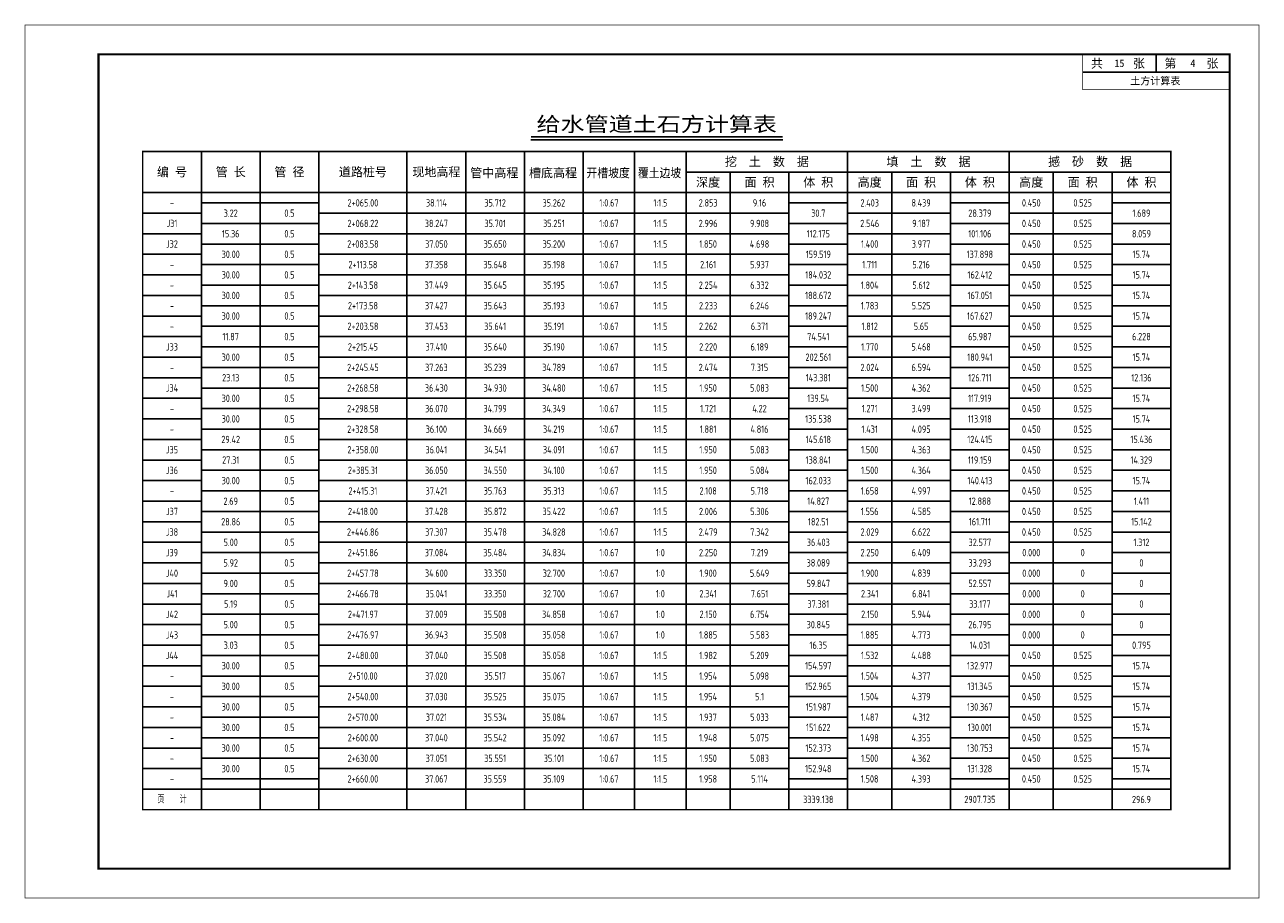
# Model space of a CAD drawing. Extents: x 336 to 6917, y 1189 to 1487.
# Tile 4 of 15: x 1656 to 2077, y 1189 to 1487. Entities that reach past the tile are written whole.
import ezdxf
from ezdxf.enums import TextEntityAlignment as Align

# ---------------------------------------------------------------- set-up
doc = ezdxf.new("R2010")
doc.units = 0
doc.layers.get('0').update_dxf_attribs({"linetype": 'CONTINUOUS'})
for name, color, linetype in [('土方_图框', 7, 'CONTINUOUS'), ('土方_土方表', 5, 'CONTINUOUS'), ('土方_土方表文字', 7, 'CONTINUOUS')]:
    doc.layers.add(name, color=color, linetype=linetype)
doc.styles.add('gpshz', font='tssdeng.shx', dxfattribs={"width": 0.7, "height": 2.5, "bigfont": 'hztxt.shx'})
doc.styles.add('仿宋_GB2312', font='txt', dxfattribs={"width": 0.7, "height": 3})
doc.styles.add('宋体', font='txt')

# ---------------------------------------------------------------- blocks, each defined once
blk = doc.blocks.new('tkx_jb')
at = {"color": 0, "linetype": 'ByBlock', "lineweight": -2}
for p, q in [((-50, 0), (0, 0)), ((-25, 0), (-25, -6)), ((-50, -6), (0, -6))]:
    blk.add_line(p, q, dxfattribs=at)
at = {"color": 0, "linetype": 'ByBlock', "lineweight": -2, "const_width": 0.25}
blk.add_lwpolyline([(0, 0), (0, -12), (-50, -12), (-50, 0)], dxfattribs=at)
at = {"color": 0, "linetype": 'ByBlock', "lineweight": -2, "style": '宋体'}
for s, p in [('共     张', (-47.19, -4.55)), ('第     张', (-22.19, -4.55))]:
    blk.add_text(s, height=3, dxfattribs=at).set_placement(p)
for tag, p in [('COUNT', (-37.5, -3)), ('PAGE', (-12.5, -3)), ('NAME', (-25.27, -8.99))]:
    blk.add_attdef(tag, text='', height=2.5, dxfattribs=at).set_placement(p, align=Align.MIDDLE_CENTER)
blk = doc.blocks.new('gsv_tfb')
at = {"color": 7, "linetype": 'ByBlock', "lineweight": -2}
blk.add_line((132.17, 227.99), (217.93, 227.99), dxfattribs=at)
at = {"color": 5, "linetype": 'ByBlock', "lineweight": -2}
for p, q in [((20, 224), (20, 0)), ((40, 224), (40, 0)), ((60, 224), (60, 0)), ((90, 224), (90, 0)), ((110, 224), (110, 0)), ((130, 224), (130, 0)), ((150, 224), (150, 0)), ((167.5, 224), (167.5, 0)), ((185, 224), (185, 0)), ((240, 224), (240, 0)), ((295, 224), (295, 0)), ((350, 217), (185, 217)), ((200, 217), (200, 0)), ((220, 217), (220, 0)), ((255, 217), (255, 0)), ((275, 217), (275, 0)), ((310, 217), (310, 0)), ((330, 217), (330, 0)), ((350, 210), (0, 210)), ((60, 206.5), (20, 206.5)), ((240, 206.5), (220, 206.5)), ((295, 206.5), (275, 206.5)), ((350, 206.5), (330, 206.5)), ((20, 203), (0, 203)), ((220, 203), (60, 203)), ((275, 203), (240, 203)), ((330, 203), (295, 203)), ((60, 199.5), (20, 199.5)), ((240, 199.5), (220, 199.5)), ((295, 199.5), (275, 199.5)), ((350, 199.5), (330, 199.5)), ((20, 196), (0, 196)), ((220, 196), (60, 196)), ((275, 196), (240, 196)), ((330, 196), (295, 196)), ((60, 192.5), (20, 192.5)), ((240, 192.5), (220, 192.5)), ((295, 192.5), (275, 192.5)), ((350, 192.5), (330, 192.5)), ((20, 189), (0, 189)), ((60, 185.5), (20, 185.5)), ((220, 189), (60, 189)), ((240, 185.5), (220, 185.5)), ((275, 189), (240, 189)), ((295, 185.5), (275, 185.5)), ((330, 189), (295, 189)), ((350, 185.5), (330, 185.5)), ((20, 182), (0, 182)), ((220, 182), (60, 182)), ((275, 182), (240, 182)), ((330, 182), (295, 182)), ((60, 178.5), (20, 178.5)), ((240, 178.5), (220, 178.5)), ((295, 178.5), (275, 178.5)), ((350, 178.5), (330, 178.5)), ((20, 175), (0, 175)), ((220, 175), (60, 175)), ((275, 175), (240, 175)), ((330, 175), (295, 175)), ((60, 171.5), (20, 171.5)), ((240, 171.5), (220, 171.5)), ((295, 171.5), (275, 171.5)), ((350, 171.5), (330, 171.5)), ((20, 168), (0, 168)), ((60, 164.5), (20, 164.5)), ((220, 168), (60, 168)), ((240, 164.5), (220, 164.5)), ((275, 168), (240, 168)), ((295, 164.5), (275, 164.5)), ((330, 168), (295, 168)), ((350, 164.5), (330, 164.5)), ((20, 161), (0, 161)), ((220, 161), (60, 161)), ((275, 161), (240, 161)), ((330, 161), (295, 161)), ((60, 157.5), (20, 157.5)), ((240, 157.5), (220, 157.5)), ((295, 157.5), (275, 157.5)), ((350, 157.5), (330, 157.5)), ((20, 154), (0, 154)), ((220, 154), (60, 154)), ((275, 154), (240, 154)), ((330, 154), (295, 154)), ((60, 150.5), (20, 150.5)), ((240, 150.5), (220, 150.5)), ((295, 150.5), (275, 150.5)), ((350, 150.5), (330, 150.5)), ((20, 147), (0, 147)), ((60, 143.5), (20, 143.5)), ((220, 147), (60, 147)), ((240, 143.5), (220, 143.5)), ((275, 147), (240, 147)), ((295, 143.5), (275, 143.5)), ((330, 147), (295, 147)), ((350, 143.5), (330, 143.5)), ((20, 140), (0, 140)), ((220, 140), (60, 140)), ((275, 140), (240, 140)), ((330, 140), (295, 140)), ((60, 136.5), (20, 136.5)), ((240, 136.5), (220, 136.5)), ((295, 136.5), (275, 136.5)), ((350, 136.5), (330, 136.5)), ((20, 133), (0, 133)), ((220, 133), (60, 133)), ((275, 133), (240, 133)), ((330, 133), (295, 133)), ((60, 129.5), (20, 129.5)), ((240, 129.5), (220, 129.5)), ((295, 129.5), (275, 129.5)), ((350, 129.5), (330, 129.5)), ((20, 126), (0, 126)), ((60, 122.5), (20, 122.5)), ((220, 126), (60, 126)), ((240, 122.5), (220, 122.5)), ((275, 126), (240, 126)), ((295, 122.5), (275, 122.5)), ((330, 126), (295, 126)), ((350, 122.5), (330, 122.5)), ((20, 119), (0, 119)), ((220, 119), (60, 119)), ((275, 119), (240, 119)), ((330, 119), (295, 119)), ((60, 115.5), (20, 115.5)), ((240, 115.5), (220, 115.5)), ((295, 115.5), (275, 115.5)), ((350, 115.5), (330, 115.5)), ((20, 112), (0, 112)), ((220, 112), (60, 112)), ((275, 112), (240, 112)), ((330, 112), (295, 112)), ((60, 108.5), (20, 108.5)), ((240, 108.5), (220, 108.5)), ((295, 108.5), (275, 108.5)), ((350, 108.5), (330, 108.5)), ((20, 105), (0, 105)), ((60, 101.5), (20, 101.5)), ((220, 105), (60, 105)), ((240, 101.5), (220, 101.5)), ((275, 105), (240, 105)), ((295, 101.5), (275, 101.5)), ((330, 105), (295, 105)), ((350, 101.5), (330, 101.5)), ((20, 98), (0, 98)), ((220, 98), (60, 98)), ((275, 98), (240, 98)), ((330, 98), (295, 98)), ((60, 94.5), (20, 94.5)), ((240, 94.5), (220, 94.5)), ((295, 94.5), (275, 94.5)), ((350, 94.5), (330, 94.5)), ((20, 91), (0, 91)), ((220, 91), (60, 91)), ((275, 91), (240, 91)), ((330, 91), (295, 91)), ((60, 87.5), (20, 87.5)), ((240, 87.5), (220, 87.5)), ((295, 87.5), (275, 87.5)), ((350, 87.5), (330, 87.5)), ((20, 84), (0, 84)), ((60, 80.5), (20, 80.5)), ((220, 84), (60, 84)), ((240, 80.5), (220, 80.5)), ((275, 84), (240, 84)), ((295, 80.5), (275, 80.5)), ((330, 84), (295, 84)), ((350, 80.5), (330, 80.5)), ((20, 77), (0, 77)), ((220, 77), (60, 77)), ((275, 77), (240, 77)), ((330, 77), (295, 77)), ((60, 73.5), (20, 73.5)), ((240, 73.5), (220, 73.5)), ((295, 73.5), (275, 73.5)), ((350, 73.5), (330, 73.5)), ((20, 70), (0, 70)), ((220, 70), (60, 70)), ((275, 70), (240, 70)), ((330, 70), (295, 70)), ((60, 66.5), (20, 66.5)), ((240, 66.5), (220, 66.5)), ((295, 66.5), (275, 66.5)), ((350, 66.5), (330, 66.5)), ((20, 63), (0, 63)), ((60, 59.5), (20, 59.5)), ((220, 63), (60, 63)), ((240, 59.5), (220, 59.5)), ((275, 63), (240, 63)), ((295, 59.5), (275, 59.5)), ((330, 63), (295, 63)), ((350, 59.5), (330, 59.5)), ((20, 56), (0, 56)), ((220, 56), (60, 56)), ((275, 56), (240, 56)), ((330, 56), (295, 56)), ((60, 52.5), (20, 52.5)), ((240, 52.5), (220, 52.5)), ((295, 52.5), (275, 52.5)), ((350, 52.5), (330, 52.5)), ((20, 49), (0, 49)), ((220, 49), (60, 49)), ((275, 49), (240, 49)), ((330, 49), (295, 49)), ((60, 45.5), (20, 45.5)), ((240, 45.5), (220, 45.5)), ((295, 45.5), (275, 45.5)), ((350, 45.5), (330, 45.5)), ((20, 42), (0, 42)), ((60, 38.5), (20, 38.5)), ((220, 42), (60, 42)), ((240, 38.5), (220, 38.5)), ((275, 42), (240, 42)), ((295, 38.5), (275, 38.5)), ((330, 42), (295, 42)), ((350, 38.5), (330, 38.5)), ((20, 35), (0, 35)), ((220, 35), (60, 35)), ((275, 35), (240, 35)), ((330, 35), (295, 35)), ((60, 31.5), (20, 31.5)), ((240, 31.5), (220, 31.5)), ((295, 31.5), (275, 31.5)), ((350, 31.5), (330, 31.5)), ((20, 28), (0, 28)), ((220, 28), (60, 28)), ((275, 28), (240, 28)), ((330, 28), (295, 28)), ((60, 24.5), (20, 24.5)), ((240, 24.5), (220, 24.5)), ((295, 24.5), (275, 24.5)), ((350, 24.5), (330, 24.5)), ((20, 21), (0, 21)), ((60, 17.5), (20, 17.5)), ((220, 21), (60, 21)), ((240, 17.5), (220, 17.5)), ((275, 21), (240, 21)), ((295, 17.5), (275, 17.5)), ((330, 21), (295, 21)), ((350, 17.5), (330, 17.5)), ((20, 14), (0, 14)), ((220, 14), (60, 14)), ((275, 14), (240, 14)), ((330, 14), (295, 14)), ((60, 10.5), (20, 10.5)), ((240, 10.5), (220, 10.5)), ((295, 10.5), (275, 10.5)), ((350, 10.5), (330, 10.5)), ((350, 7), (0, 7)), ((300, 7), (275, 7))]:
    blk.add_line(p, q, dxfattribs=at)
at = {"color": 7, "linetype": 'ByBlock', "lineweight": -2, "const_width": 0.5}
blk.add_lwpolyline([(132.17, 228.99), (217.93, 228.99)], dxfattribs=at)
at = {"color": 1, "linetype": 'ByBlock', "lineweight": -2, "const_width": 0.5}
blk.add_lwpolyline([(0, 0), (350, 0), (350, 224), (0, 224)], close=True, dxfattribs=at)
at = {"color": 7, "linetype": 'ByBlock', "lineweight": -2, "style": '仿宋_GB2312', "width": 1.2}
blk.add_text('给水管道土石方计算表', height=5, dxfattribs=at).set_placement((175, 233.38), align=Align.MIDDLE)
at = {"color": 7, "linetype": 'ByBlock', "lineweight": -2, "style": '仿宋_GB2312'}
for s, p in [('编 号', (10, 217)), ('管 长', (30, 217)), ('管 径', (50, 217)), ('道路桩号', (75, 217)), ('现地高程', (100, 217)), ('管中高程', (119.72, 216.7)), ('槽底高程', (139.72, 216.7)), ('挖  土  数  据', (212.5, 220.5)), ('填  土  数  据', (267.5, 220.5)), ('撼  砂  数  据', (322.5, 220.5)), ('深度', (192.5, 213.5)), ('面 积', (210, 213.5)), ('体 积', (230, 213.5)), ('高度', (247.5, 213.5)), ('面 积', (265, 213.5)), ('体 积', (285, 213.5)), ('高度', (302.5, 213.5)), ('面 积', (320, 213.5)), ('体 积', (340, 213.5))]:
    blk.add_text(s, height=3, dxfattribs=at).set_placement(p, align=Align.MIDDLE_CENTER)
at = {"color": 7, "linetype": 'ByBlock', "lineweight": -2, "style": '仿宋_GB2312', "width": 0.9}
for s, p in [('开槽坡度', (158.47, 216.7)), ('覆土边坡', (175.97, 216.7))]:
    blk.add_text(s, height=3, dxfattribs=at).set_placement(p, align=Align.MIDDLE_CENTER)

msp = doc.modelspace()

# ---------------------------------------------------------------- linework, layer by layer
at = {"layer": '土方_图框'}
for points, const_width in [([(1656.51, 1189.59), (2076.51, 1189.59), (2076.51, 1486.59), (1656.51, 1486.59), (1656.51, 1189.59)], 0.25), ([(1681.51, 1199.59), (2066.51, 1199.59), (2066.51, 1476.59), (1681.51, 1476.59), (1681.51, 1199.59)], 0.7)]:
    msp.add_lwpolyline(points, dxfattribs=dict(at, const_width=const_width))

# ---------------------------------------------------------------- block references
msp.add_blockref('tkx_jb', (2066.51, 1476.59), dxfattribs=at).add_auto_attribs({'NAME': '土方计算表', 'COUNT': '15', 'PAGE': '4'})
at = {"layer": '土方_土方表'}
msp.add_blockref('gsv_tfb', (1696.51, 1219.59), dxfattribs=at)

# ---------------------------------------------------------------- texts
at = {"layer": '土方_土方表文字', "style": 'gpshz', "width": 0.7}
for s, p in [('-', (1706.51, 1426.09)), ('2+065.00', (1771.51, 1426.09)), ('38.114', (1796.51, 1426.09)), ('35.712', (1816.51, 1426.09)), ('35.262', (1836.51, 1426.09)), ('1:0.67', (1855.26, 1426.09)), ('1:1.5', (1872.76, 1426.09)), ('2.853', (1889.01, 1426.09)), ('9.16', (1906.51, 1426.09)), ('2.403', (1944.01, 1426.09)), ('8.439', (1961.51, 1426.09)), ('0.450', (1999.01, 1426.09)), ('0.525', (2016.51, 1426.09)), ('3.22', (1726.51, 1422.59)), ('0.5', (1746.51, 1422.59)), ('30.7', (1926.51, 1422.59)), ('28.379', (1981.51, 1422.59)), ('1.689', (2036.51, 1422.59)), ('J31', (1706.51, 1419.09)), ('15.36', (1726.51, 1415.59)), ('0.5', (1746.51, 1415.59)), ('2+068.22', (1771.51, 1419.09)), ('38.247', (1796.51, 1419.09)), ('35.701', (1816.51, 1419.09)), ('35.251', (1836.51, 1419.09)), ('1:0.67', (1855.26, 1419.09)), ('1:1.5', (1872.76, 1419.09)), ('2.996', (1889.01, 1419.09)), ('9.908', (1906.51, 1419.09)), ('112.175', (1926.51, 1415.59)), ('2.546', (1944.01, 1419.09)), ('9.187', (1961.51, 1419.09)), ('101.106', (1981.51, 1415.59)), ('0.450', (1999.01, 1419.09)), ('0.525', (2016.51, 1419.09)), ('8.059', (2036.51, 1415.59)), ('J32', (1706.51, 1412.09)), ('2+083.58', (1771.51, 1412.09)), ('37.050', (1796.51, 1412.09)), ('35.650', (1816.51, 1412.09)), ('35.200', (1836.51, 1412.09)), ('1:0.67', (1855.26, 1412.09)), ('1:1.5', (1872.76, 1412.09)), ('1.850', (1889.01, 1412.09)), ('4.698', (1906.51, 1412.09)), ('1.400', (1944.01, 1412.09)), ('3.977', (1961.51, 1412.09)), ('0.450', (1999.01, 1412.09)), ('0.525', (2016.51, 1412.09)), ('30.00', (1726.51, 1408.59)), ('0.5', (1746.51, 1408.59)), ('159.519', (1926.51, 1408.59)), ('137.898', (1981.51, 1408.59)), ('15.74', (2036.51, 1408.59)), ('-', (1706.51, 1405.09)), ('2+113.58', (1771.51, 1405.09)), ('37.358', (1796.51, 1405.09)), ('35.648', (1816.51, 1405.09)), ('35.198', (1836.51, 1405.09)), ('1:0.67', (1855.26, 1405.09)), ('1:1.5', (1872.76, 1405.09)), ('2.161', (1889.01, 1405.09)), ('5.937', (1906.51, 1405.09)), ('1.711', (1944.01, 1405.09)), ('5.216', (1961.51, 1405.09)), ('0.450', (1999.01, 1405.09)), ('0.525', (2016.51, 1405.09)), ('30.00', (1726.51, 1401.59)), ('0.5', (1746.51, 1401.59)), ('184.032', (1926.51, 1401.59)), ('162.412', (1981.51, 1401.59)), ('15.74', (2036.51, 1401.59)), ('-', (1706.51, 1398.09)), ('30.00', (1726.51, 1394.59)), ('0.5', (1746.51, 1394.59)), ('2+143.58', (1771.51, 1398.09)), ('37.449', (1796.51, 1398.09)), ('35.645', (1816.51, 1398.09)), ('35.195', (1836.51, 1398.09)), ('1:0.67', (1855.26, 1398.09)), ('1:1.5', (1872.76, 1398.09)), ('2.254', (1889.01, 1398.09)), ('6.332', (1906.51, 1398.09)), ('188.672', (1926.51, 1394.59)), ('1.804', (1944.01, 1398.09)), ('5.612', (1961.51, 1398.09)), ('167.051', (1981.51, 1394.59)), ('0.450', (1999.01, 1398.09)), ('0.525', (2016.51, 1398.09)), ('15.74', (2036.51, 1394.59)), ('2+173.58', (1771.51, 1391.09)), ('37.427', (1796.51, 1391.09)), ('35.643', (1816.51, 1391.09)), ('35.193', (1836.51, 1391.09)), ('1:0.67', (1855.26, 1391.09)), ('1:1.5', (1872.76, 1391.09)), ('2.233', (1889.01, 1391.09)), ('6.246', (1906.51, 1391.09)), ('1.783', (1944.01, 1391.09)), ('5.525', (1961.51, 1391.09)), ('0.450', (1999.01, 1391.09)), ('0.525', (2016.51, 1391.09)), ('-', (1706.51, 1391.09)), ('30.00', (1726.51, 1387.59)), ('0.5', (1746.51, 1387.59)), ('189.247', (1926.51, 1387.59)), ('167.627', (1981.51, 1387.59)), ('15.74', (2036.51, 1387.59)), ('-', (1706.51, 1384.09)), ('2+203.58', (1771.51, 1384.09)), ('37.453', (1796.51, 1384.09)), ('35.641', (1816.51, 1384.09)), ('35.191', (1836.51, 1384.09)), ('1:0.67', (1855.26, 1384.09)), ('1:1.5', (1872.76, 1384.09)), ('2.262', (1889.01, 1384.09)), ('6.371', (1906.51, 1384.09)), ('1.812', (1944.01, 1384.09)), ('5.65', (1961.51, 1384.09)), ('0.450', (1999.01, 1384.09)), ('0.525', (2016.51, 1384.09)), ('11.87', (1726.51, 1380.59)), ('0.5', (1746.51, 1380.59)), ('74.541', (1926.51, 1380.59)), ('65.987', (1981.51, 1380.59)), ('6.228', (2036.51, 1380.59)), ('J33', (1706.51, 1377.09)), ('30.00', (1726.51, 1373.59)), ('0.5', (1746.51, 1373.59)), ('2+215.45', (1771.51, 1377.09)), ('37.410', (1796.51, 1377.09)), ('35.640', (1816.51, 1377.09)), ('35.190', (1836.51, 1377.09)), ('1:0.67', (1855.26, 1377.09)), ('1:1.5', (1872.76, 1377.09)), ('2.220', (1889.01, 1377.09)), ('6.189', (1906.51, 1377.09)), ('202.561', (1926.51, 1373.59)), ('1.770', (1944.01, 1377.09)), ('5.468', (1961.51, 1377.09)), ('180.941', (1981.51, 1373.59)), ('0.450', (1999.01, 1377.09)), ('0.525', (2016.51, 1377.09)), ('15.74', (2036.51, 1373.59)), ('2+245.45', (1771.51, 1370.09)), ('37.263', (1796.51, 1370.09)), ('35.239', (1816.51, 1370.09)), ('34.789', (1836.51, 1370.09)), ('1:0.67', (1855.26, 1370.09)), ('1:1.5', (1872.76, 1370.09)), ('2.474', (1889.01, 1370.09)), ('7.315', (1906.51, 1370.09)), ('2.024', (1944.01, 1370.09)), ('6.594', (1961.51, 1370.09)), ('0.450', (1999.01, 1370.09)), ('0.525', (2016.51, 1370.09)), ('-', (1706.51, 1370.09)), ('23.13', (1726.51, 1366.59)), ('0.5', (1746.51, 1366.59)), ('143.381', (1926.51, 1366.59)), ('126.711', (1981.51, 1366.59)), ('12.136', (2036.51, 1366.59)), ('J34', (1706.51, 1363.09)), ('2+268.58', (1771.51, 1363.09)), ('36.430', (1796.51, 1363.09)), ('34.930', (1816.51, 1363.09)), ('34.480', (1836.51, 1363.09)), ('1:0.67', (1855.26, 1363.09)), ('1:1.5', (1872.76, 1363.09)), ('1.950', (1889.01, 1363.09)), ('5.083', (1906.51, 1363.09)), ('1.500', (1944.01, 1363.09)), ('4.362', (1961.51, 1363.09)), ('0.450', (1999.01, 1363.09)), ('0.525', (2016.51, 1363.09)), ('30.00', (1726.51, 1359.59)), ('0.5', (1746.51, 1359.59)), ('139.54', (1926.51, 1359.59)), ('117.919', (1981.51, 1359.59)), ('15.74', (2036.51, 1359.59)), ('-', (1706.51, 1356.09)), ('30.00', (1726.51, 1352.59)), ('0.5', (1746.51, 1352.59)), ('2+298.58', (1771.51, 1356.09)), ('36.070', (1796.51, 1356.09)), ('34.799', (1816.51, 1356.09)), ('34.349', (1836.51, 1356.09)), ('1:0.67', (1855.26, 1356.09)), ('1:1.5', (1872.76, 1356.09)), ('1.721', (1889.01, 1356.09)), ('4.22', (1906.51, 1356.09)), ('135.538', (1926.51, 1352.59)), ('1.271', (1944.01, 1356.09)), ('3.499', (1961.51, 1356.09)), ('113.918', (1981.51, 1352.59)), ('0.450', (1999.01, 1356.09)), ('0.525', (2016.51, 1356.09)), ('15.74', (2036.51, 1352.59)), ('2+328.58', (1771.51, 1349.09)), ('36.100', (1796.51, 1349.09)), ('34.669', (1816.51, 1349.09)), ('34.219', (1836.51, 1349.09)), ('1:0.67', (1855.26, 1349.09)), ('1:1.5', (1872.76, 1349.09)), ('1.881', (1889.01, 1349.09)), ('4.816', (1906.51, 1349.09)), ('1.431', (1944.01, 1349.09)), ('4.095', (1961.51, 1349.09)), ('0.450', (1999.01, 1349.09)), ('0.525', (2016.51, 1349.09)), ('-', (1706.51, 1349.09)), ('29.42', (1726.51, 1345.59)), ('0.5', (1746.51, 1345.59)), ('145.618', (1926.51, 1345.59)), ('124.415', (1981.51, 1345.59)), ('15.436', (2036.51, 1345.59)), ('J35', (1706.51, 1342.09)), ('2+358.00', (1771.51, 1342.09)), ('36.041', (1796.51, 1342.09)), ('34.541', (1816.51, 1342.09)), ('34.091', (1836.51, 1342.09)), ('1:0.67', (1855.26, 1342.09)), ('1:1.5', (1872.76, 1342.09)), ('1.950', (1889.01, 1342.09)), ('5.083', (1906.51, 1342.09)), ('1.500', (1944.01, 1342.09)), ('4.363', (1961.51, 1342.09)), ('0.450', (1999.01, 1342.09)), ('0.525', (2016.51, 1342.09)), ('27.31', (1726.51, 1338.59)), ('0.5', (1746.51, 1338.59)), ('138.841', (1926.51, 1338.59)), ('119.159', (1981.51, 1338.59)), ('14.329', (2036.51, 1338.59)), ('J36', (1706.51, 1335.09)), ('30.00', (1726.51, 1331.59)), ('0.5', (1746.51, 1331.59)), ('2+385.31', (1771.51, 1335.09)), ('36.050', (1796.51, 1335.09)), ('34.550', (1816.51, 1335.09)), ('34.100', (1836.51, 1335.09)), ('1:0.67', (1855.26, 1335.09)), ('1:1.5', (1872.76, 1335.09)), ('1.950', (1889.01, 1335.09)), ('5.084', (1906.51, 1335.09)), ('162.033', (1926.51, 1331.59)), ('1.500', (1944.01, 1335.09)), ('4.364', (1961.51, 1335.09)), ('140.413', (1981.51, 1331.59)), ('0.450', (1999.01, 1335.09)), ('0.525', (2016.51, 1335.09)), ('15.74', (2036.51, 1331.59)), ('2+415.31', (1771.51, 1328.09)), ('37.421', (1796.51, 1328.09)), ('35.763', (1816.51, 1328.09)), ('35.313', (1836.51, 1328.09)), ('1:0.67', (1855.26, 1328.09)), ('1:1.5', (1872.76, 1328.09)), ('2.108', (1889.01, 1328.09)), ('5.718', (1906.51, 1328.09)), ('1.658', (1944.01, 1328.09)), ('4.997', (1961.51, 1328.09)), ('0.450', (1999.01, 1328.09)), ('0.525', (2016.51, 1328.09)), ('-', (1706.51, 1328.09)), ('2.69', (1726.51, 1324.59)), ('0.5', (1746.51, 1324.59)), ('14.827', (1926.51, 1324.59)), ('12.888', (1981.51, 1324.59)), ('1.411', (2036.51, 1324.59)), ('J37', (1706.51, 1321.09)), ('2+418.00', (1771.51, 1321.09)), ('37.428', (1796.51, 1321.09)), ('35.872', (1816.51, 1321.09)), ('35.422', (1836.51, 1321.09)), ('1:0.67', (1855.26, 1321.09)), ('1:1.5', (1872.76, 1321.09)), ('2.006', (1889.01, 1321.09)), ('5.306', (1906.51, 1321.09)), ('1.556', (1944.01, 1321.09)), ('4.585', (1961.51, 1321.09)), ('0.450', (1999.01, 1321.09)), ('0.525', (2016.51, 1321.09)), ('J38', (1706.51, 1314.09)), ('28.86', (1726.51, 1317.59)), ('0.5', (1746.51, 1317.59)), ('2+446.86', (1771.51, 1314.09)), ('37.307', (1796.51, 1314.09)), ('35.478', (1816.51, 1314.09)), ('34.828', (1836.51, 1314.09)), ('1:0.67', (1855.26, 1314.09)), ('2.479', (1889.01, 1314.09)), ('7.342', (1906.51, 1314.09)), ('182.51', (1926.51, 1317.59)), ('2.029', (1944.01, 1314.09)), ('6.622', (1961.51, 1314.09)), ('161.711', (1981.51, 1317.59)), ('0.450', (1999.01, 1314.09)), ('0.525', (2016.51, 1314.09)), ('15.142', (2036.51, 1317.59)), ('5.00', (1726.51, 1310.59)), ('0.5', (1746.51, 1310.59)), ('1:1.5', (1872.76, 1314.09)), ('36.403', (1926.51, 1310.59)), ('32.577', (1981.51, 1310.59)), ('1.312', (2036.51, 1310.59)), ('J39', (1706.51, 1307.09)), ('2+451.86', (1771.51, 1307.09)), ('37.084', (1796.51, 1307.09)), ('35.484', (1816.51, 1307.09)), ('34.834', (1836.51, 1307.09)), ('1:0.67', (1855.26, 1307.09)), ('1:0', (1872.76, 1307.09)), ('2.250', (1889.01, 1307.09)), ('7.219', (1906.51, 1307.09)), ('2.250', (1944.01, 1307.09)), ('6.409', (1961.51, 1307.09)), ('0.000', (1999.01, 1307.09)), ('0', (2016.51, 1307.09)), ('5.92', (1726.51, 1303.59)), ('0.5', (1746.51, 1303.59)), ('38.089', (1926.51, 1303.59)), ('33.293', (1981.51, 1303.59)), ('0', (2036.51, 1303.59)), ('J40', (1706.51, 1300.09)), ('2+457.78', (1771.51, 1300.09)), ('34.600', (1796.51, 1300.09)), ('33.350', (1816.51, 1300.09)), ('32.700', (1836.51, 1300.09)), ('1:0.67', (1855.26, 1300.09)), ('1:0', (1872.76, 1300.09)), ('1.900', (1889.01, 1300.09)), ('5.649', (1906.51, 1300.09)), ('1.900', (1944.01, 1300.09)), ('4.839', (1961.51, 1300.09)), ('0.000', (1999.01, 1300.09)), ('0', (2016.51, 1300.09)), ('9.00', (1726.51, 1296.59)), ('0.5', (1746.51, 1296.59)), ('2+466.78', (1771.51, 1293.09)), ('35.041', (1796.51, 1293.09)), ('33.350', (1816.51, 1293.09)), ('32.700', (1836.51, 1293.09)), ('1:0.67', (1855.26, 1293.09)), ('1:0', (1872.76, 1293.09)), ('2.341', (1889.01, 1293.09)), ('7.651', (1906.51, 1293.09)), ('59.847', (1926.51, 1296.59)), ('2.341', (1944.01, 1293.09)), ('6.841', (1961.51, 1293.09)), ('52.557', (1981.51, 1296.59)), ('0.000', (1999.01, 1293.09)), ('0', (2016.51, 1293.09)), ('0', (2036.51, 1296.59)), ('J41', (1706.51, 1293.09)), ('5.19', (1726.51, 1289.59)), ('0.5', (1746.51, 1289.59)), ('37.381', (1926.51, 1289.59)), ('33.177', (1981.51, 1289.59)), ('0', (2036.51, 1289.59)), ('J42', (1706.51, 1286.09)), ('2+471.97', (1771.51, 1286.09)), ('37.009', (1796.51, 1286.09)), ('35.508', (1816.51, 1286.09)), ('34.858', (1836.51, 1286.09)), ('1:0.67', (1855.26, 1286.09)), ('1:0', (1872.76, 1286.09)), ('2.150', (1889.01, 1286.09)), ('6.754', (1906.51, 1286.09)), ('2.150', (1944.01, 1286.09)), ('5.944', (1961.51, 1286.09)), ('0.000', (1999.01, 1286.09)), ('0', (2016.51, 1286.09)), ('5.00', (1726.51, 1282.59)), ('0.5', (1746.51, 1282.59)), ('30.845', (1926.51, 1282.59)), ('26.795', (1981.51, 1282.59)), ('0', (2036.51, 1282.59)), ('J43', (1706.51, 1279.09)), ('2+476.97', (1771.51, 1279.09)), ('36.943', (1796.51, 1279.09)), ('35.508', (1816.51, 1279.09)), ('35.058', (1836.51, 1279.09)), ('1:0.67', (1855.26, 1279.09)), ('1:0', (1872.76, 1279.09)), ('1.885', (1889.01, 1279.09)), ('5.583', (1906.51, 1279.09)), ('1.885', (1944.01, 1279.09)), ('4.773', (1961.51, 1279.09)), ('0.000', (1999.01, 1279.09)), ('0', (2016.51, 1279.09)), ('3.03', (1726.51, 1275.59)), ('0.5', (1746.51, 1275.59)), ('2+480.00', (1771.51, 1272.09)), ('37.040', (1796.51, 1272.09)), ('35.508', (1816.51, 1272.09)), ('35.058', (1836.51, 1272.09)), ('1:0.67', (1855.26, 1272.09)), ('1.982', (1889.01, 1272.09)), ('5.209', (1906.51, 1272.09)), ('16.35', (1926.51, 1275.59)), ('1.532', (1944.01, 1272.09)), ('4.488', (1961.51, 1272.09)), ('14.031', (1981.51, 1275.59)), ('0.450', (1999.01, 1272.09)), ('0.525', (2016.51, 1272.09)), ('0.795', (2036.51, 1275.59)), ('J44', (1706.51, 1272.09)), ('30.00', (1726.51, 1268.59)), ('0.5', (1746.51, 1268.59)), ('1:1.5', (1872.76, 1272.09)), ('154.597', (1926.51, 1268.59)), ('132.977', (1981.51, 1268.59)), ('15.74', (2036.51, 1268.59)), ('2+510.00', (1771.51, 1265.09)), ('37.020', (1796.51, 1265.09)), ('35.517', (1816.51, 1265.09)), ('35.067', (1836.51, 1265.09)), ('1:0.67', (1855.26, 1265.09)), ('1:1.5', (1872.76, 1265.09)), ('1.954', (1889.01, 1265.09)), ('5.098', (1906.51, 1265.09)), ('1.504', (1944.01, 1265.09)), ('4.377', (1961.51, 1265.09)), ('0.450', (1999.01, 1265.09)), ('0.525', (2016.51, 1265.09)), ('-', (1706.51, 1265.09)), ('30.00', (1726.51, 1261.59)), ('0.5', (1746.51, 1261.59)), ('152.965', (1926.51, 1261.59)), ('131.345', (1981.51, 1261.59)), ('15.74', (2036.51, 1261.59)), ('-', (1706.51, 1258.09)), ('2+540.00', (1771.51, 1258.09)), ('37.030', (1796.51, 1258.09)), ('35.525', (1816.51, 1258.09)), ('35.075', (1836.51, 1258.09)), ('1:0.67', (1855.26, 1258.09)), ('1:1.5', (1872.76, 1258.09)), ('1.954', (1889.01, 1258.09)), ('5.1', (1906.51, 1258.09)), ('1.504', (1944.01, 1258.09)), ('4.379', (1961.51, 1258.09)), ('0.450', (1999.01, 1258.09)), ('0.525', (2016.51, 1258.09)), ('30.00', (1726.51, 1254.59)), ('0.5', (1746.51, 1254.59)), ('2+570.00', (1771.51, 1251.09)), ('37.021', (1796.51, 1251.09)), ('35.534', (1816.51, 1251.09)), ('35.084', (1836.51, 1251.09)), ('1:0.67', (1855.26, 1251.09)), ('1.937', (1889.01, 1251.09)), ('5.033', (1906.51, 1251.09)), ('151.987', (1926.51, 1254.59)), ('1.487', (1944.01, 1251.09)), ('4.312', (1961.51, 1251.09)), ('130.367', (1981.51, 1254.59)), ('0.450', (1999.01, 1251.09)), ('0.525', (2016.51, 1251.09)), ('15.74', (2036.51, 1254.59)), ('-', (1706.51, 1251.09)), ('30.00', (1726.51, 1247.59)), ('0.5', (1746.51, 1247.59)), ('1:1.5', (1872.76, 1251.09)), ('151.622', (1926.51, 1247.59)), ('130.001', (1981.51, 1247.59)), ('15.74', (2036.51, 1247.59)), ('2+600.00', (1771.51, 1244.09)), ('37.040', (1796.51, 1244.09)), ('35.542', (1816.51, 1244.09)), ('35.092', (1836.51, 1244.09)), ('1:0.67', (1855.26, 1244.09)), ('1:1.5', (1872.76, 1244.09)), ('1.948', (1889.01, 1244.09)), ('5.075', (1906.51, 1244.09)), ('1.498', (1944.01, 1244.09)), ('4.355', (1961.51, 1244.09)), ('0.450', (1999.01, 1244.09)), ('0.525', (2016.51, 1244.09)), ('-', (1706.51, 1244.09)), ('30.00', (1726.51, 1240.59)), ('0.5', (1746.51, 1240.59)), ('152.373', (1926.51, 1240.59)), ('130.753', (1981.51, 1240.59)), ('15.74', (2036.51, 1240.59)), ('-', (1706.51, 1237.09)), ('2+630.00', (1771.51, 1237.09)), ('37.051', (1796.51, 1237.09)), ('35.551', (1816.51, 1237.09)), ('35.101', (1836.51, 1237.09)), ('1:0.67', (1855.26, 1237.09)), ('1:1.5', (1872.76, 1237.09)), ('1.950', (1889.01, 1237.09)), ('5.083', (1906.51, 1237.09)), ('1.500', (1944.01, 1237.09)), ('4.362', (1961.51, 1237.09)), ('0.450', (1999.01, 1237.09)), ('0.525', (2016.51, 1237.09)), ('30.00', (1726.51, 1233.59)), ('0.5', (1746.51, 1233.59)), ('2+660.00', (1771.51, 1230.09)), ('37.067', (1796.51, 1230.09)), ('35.559', (1816.51, 1230.09)), ('35.109', (1836.51, 1230.09)), ('1:0.67', (1855.26, 1230.09)), ('1:1.5', (1872.76, 1230.09)), ('1.958', (1889.01, 1230.09)), ('5.114', (1906.51, 1230.09)), ('152.948', (1926.51, 1233.59)), ('1.508', (1944.01, 1230.09)), ('4.393', (1961.51, 1230.09)), ('131.328', (1981.51, 1233.59)), ('0.450', (1999.01, 1230.09)), ('0.525', (2016.51, 1230.09)), ('15.74', (2036.51, 1233.59)), ('-', (1706.51, 1230.09)), ('页    计', (1706.51, 1223.09)), ('3339.138', (1926.51, 1223.09)), ('2907.735', (1981.51, 1223.09)), ('296.9', (2036.51, 1223.09))]:
    msp.add_text(s, height=2.5, dxfattribs=at).set_placement(p, align=Align.MIDDLE_CENTER)

doc.saveas('drawing.dxf')
